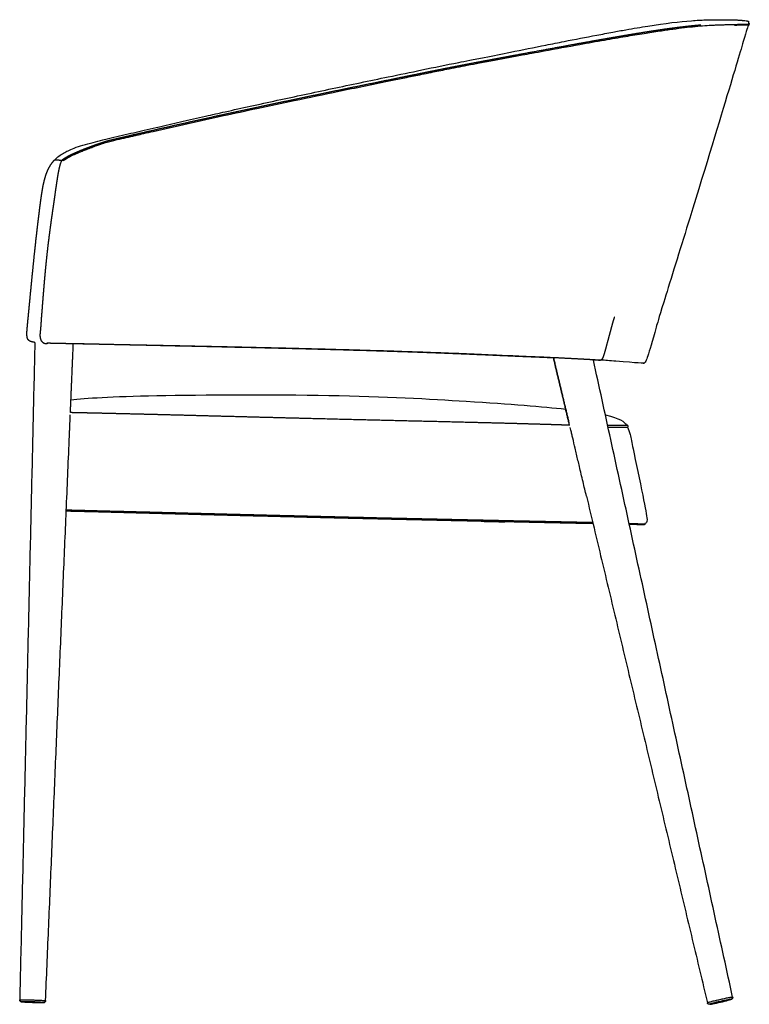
# Model space of a CAD drawing. Header units: millimetres. Extents: x -724 to 778, y 780 to 2678.
# Tile 5 of 8: x -724 to -159, y 1916 to 2678. Entities that reach past the tile are written whole.
import ezdxf

# ---------------------------------------------------------------- set-up
doc = ezdxf.new("R2010")
doc.units = ezdxf.units.MM
doc.header["$MEASUREMENT"] = 0
doc.layers.add('2DVýkres$viditelné$tečné', color=18, linetype='Continuous', true_color=0x000000)
doc.layers.add('2DVýkres$viditelné$čáry', color=18, linetype='Continuous', true_color=0x000000)

msp = doc.modelspace()

# ---------------------------------------------------------------- linework, layer by layer
at = {"layer": '2DVýkres$viditelné$tečné'}
for points, knots in [([(-689.92, 2569.31), (-689.13, 2569.9), (-687.28, 2571.14), (-684.01, 2572.9), (-679.88, 2574.79), (-675.76, 2576.51), (-671.64, 2578.14), (-667.89, 2579.56), (-664.18, 2580.93), (-660.24, 2582.32), (-656.16, 2583.63), (-652.51, 2584.56), (-648.09, 2585.58), (-642.86, 2586.77), (-637.28, 2588.07), (-632.2, 2589.24), (-626.99, 2590.44), (-613.65, 2593.49), (-593.11, 2598.14), (-566.3, 2604.07), (-538.96, 2609.97), (-509.19, 2616.27), (-475.12, 2623.35), (-447.06, 2629.1), (-426.71, 2633.24), (-417.11, 2635.19), (-409.83, 2636.67), (-402.35, 2638.19), (-394.5, 2639.77), (-385.16, 2641.61), (-376.7, 2643.24), (-366.94, 2645.09), (-352.76, 2647.74), (-339.23, 2650.25), (-326.43, 2652.63), (-311.58, 2655.37), (-292.89, 2658.78), (-271.85, 2662.53), (-255.29, 2665.38), (-241.01, 2667.75), (-228.83, 2669.65), (-218.38, 2671.13), (-209.24, 2672.29), (-200.96, 2673.19), (-193.52, 2673.84), (-187.76, 2674.2), (-183.26, 2674.39), (-180.45, 2674.48), (-177.68, 2674.56), (-174.98, 2674.64), (-171.95, 2674.73), (-168.45, 2674.83), (-165.4, 2674.91), (-162.57, 2674.95), (-161.05, 2674.95), (-160.04, 2674.94), (-159.51, 2674.93), (-159.14, 2674.91), (-158.95, 2674.89), (-158.89, 2674.88), (-158.86, 2674.88), (-158.85, 2674.87)], [0, 0, 0, 0, 2.969807, 6.67765, 11.118936, 16.580292, 20.077254, 24.406539, 28.603376, 31.942255, 36.941709, 41.453959, 43.249, 50.560706, 57.541479, 60.423648, 66.216464, 73.564457, 101.476508, 129.39791, 155.928716, 185.384791, 220.707638, 260.327457, 271.301003, 283.004049, 289.714929, 293.586405, 305.913122, 313.73075, 322.137417, 331.767123, 343.529847, 365.42545, 373.056394, 382.584124, 410.702299, 430.079965, 446.693257, 461.112042, 473.495963, 483.668955, 492.770242, 501.150812, 508.637403, 515.190447, 518.458858, 522.146396, 523.617691, 526.780034, 530.238405, 532.714183, 537.284054, 539.401353, 541.196407, 541.853236, 542.416392, 542.811489, 542.942921, 542.986686, 543.017066, 543.017066, 543.017066, 543.017066]), ([(-273.2, 2415.2), (-271.28, 2415.08), (-266.39, 2414.65), (-262.21, 2414.3), (-245.34, 2412.89), (-240.17, 2412.72), (-240.09, 2412.72)], [-914.093911, -914.093911, -914.093911, -914.093911, -878.157817, -878.157817, -878.157817, -732.941615, -732.941615, -732.941615, -732.941615]), ([(-268.19, 2363.12), (-267.37, 2363.12), (-262.86, 2363.11), (-257.5, 2363.07), (-253.74, 2363.04), (-252.97, 2363.03), (-252.97, 2363.03)], [80.67143, 80.67143, 80.67143, 80.67143, 94.405266, 158.149012, 192.895978, 228.466517, 228.466517, 228.466517, 228.466517]), ([(-251.88, 2288.48), (-251.79, 2288.48), (-250.07, 2288.44), (-246.85, 2288.37), (-243.01, 2288.29), (-240.29, 2288.23), (-239.58, 2288.22), (-239.58, 2288.22)], [-358.732478, -358.732478, -358.732478, -358.732478, -357.101163, -327.441516, -295.388853, -261.790684, -227.449201, -227.449201, -227.449201, -227.449201]), ([(-705.08, 1917.68), (-705.07, 1917.73), (-706.93, 1917.88), (-711.36, 1918.07), (-713.59, 1918.14), (-715.82, 1918.21), (-720.25, 1918.32), (-722.12, 1918.28), (-722.1, 1918.23)], [-53.49585, -53.49585, -53.49585, -53.49585, -46.808869, -40.121887, -40.121887, -40.121887, -33.434906, -26.747925, -26.747925, -26.747925, -26.747925]), ([(-722.1, 1918.23), (-722.12, 1918.19), (-721.19, 1918.11), (-719.62, 1918.02), (-718.04, 1917.94), (-715.83, 1917.84), (-713.6, 1917.77), (-711.37, 1917.7), (-709.15, 1917.65), (-707.58, 1917.63), (-706, 1917.61), (-705.07, 1917.63), (-705.08, 1917.68)], [-26.747925, -26.747925, -26.747925, -26.747925, -20.060944, -20.060944, -20.060944, -13.373962, -13.373962, -13.373962, -6.686981, -6.686981, -6.686981, 0, 0, 0, 0]), ([(-172.9, 1920.14), (-172.9, 1920.23), (-174.76, 1919.98), (-179.1, 1919.06), (-181.27, 1918.56), (-183.45, 1918.06), (-187.75, 1917.01), (-189.53, 1916.42), (-189.5, 1916.34)], [-53.49543, -53.49543, -53.49543, -53.49543, -46.808501, -40.121572, -40.121572, -40.121572, -33.434644, -26.747715, -26.747715, -26.747715, -26.747715]), ([(-189.5, 1916.34), (-189.49, 1916.26), (-188.57, 1916.38), (-187.02, 1916.68), (-185.47, 1916.97), (-183.3, 1917.43), (-181.13, 1917.92), (-178.95, 1918.42), (-176.8, 1918.95), (-175.28, 1919.36), (-173.75, 1919.77), (-172.86, 1920.06), (-172.9, 1920.14)], [-26.747715, -26.747715, -26.747715, -26.747715, -20.060786, -20.060786, -20.060786, -13.373857, -13.373857, -13.373857, -6.686929, -6.686929, -6.686929, 0, 0, 0, 0])]:
    msp.add_open_spline(points, degree=3, knots=knots, dxfattribs=at)
for points, weights, degree, knots in [([(-696.43, 2569.98), (-696.43, 2569.98), (-695.97, 2569.94), (-695.08, 2569.92), (-694.57, 2569.9), (-693.92, 2569.9), (-693.13, 2569.83), (-692.68, 2569.79), (-692.23, 2569.75), (-691.78, 2569.71), (-691.48, 2569.68), (-691.15, 2569.65), (-690.78, 2569.6)], [1, 1, 1, 1, 1, 1, 1.00469029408, 1.0046820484, 1.0046820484, 1.00469029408, 1.0034949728, 1.00152957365, 1.00034485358], 3, [12.730015, 12.730015, 12.730015, 12.730015, 17.913859, 17.913859, 17.913859, 20.899502, 20.899502, 20.899502, 22.252204, 22.252204, 22.252204, 23.140101, 23.140101, 23.140101, 23.140101]), ([(-702.19, 2428.24), (-701.33, 2428.2), (-700.36, 2428.18), (-699.25, 2428.15), (-697.86, 2428.11), (-696.46, 2428.08), (-695.07, 2428.05), (-692.15, 2427.98), (-689.23, 2427.92), (-686.31, 2427.87), (-682.03, 2427.78), (-677.75, 2427.69), (-673.47, 2427.61), (-661.24, 2427.36), (-632.06, 2426.77), (-599.44, 2426.1), (-534.2, 2424.75), (-455.24, 2423.05), (-383.39, 2420.15), (-365.43, 2419.42), (-347.91, 2418.62), (-337.11, 2418.15), (-326.31, 2417.67), (-322.24, 2417.52), (-317.19, 2417.29), (-307.09, 2416.85), (-293.11, 2416.13), (-284.54, 2415.64), (-276.84, 2415.2), (-273.51, 2414.94), (-273.41, 2415.02)], [0.999588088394, 0.998899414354, 1.00316100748, 1.00537375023, 1.00537321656, 1.00537321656, 1.00537375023, 1.00537317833, 1.00537317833, 1.00537375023, 1.00537373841, 1.00537373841, 1.00537375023, 1.00537375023, 1.00537375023, 1.00537375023, 1.00537375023, 1.00537375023, 1.00537375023, 1.00537375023, 1.00537375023, 1.00537375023, 1.00537375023, 1.00537375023, 1.00537375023, 1.00537375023, 1.00537375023, 1.00537375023, 1.00537375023, 1.00537375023, 1.00537375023], 3, [-1462.695668, -1462.695668, -1462.695668, -1462.695668, -1454.448884, -1454.448884, -1454.448884, -1450.262465, -1450.262465, -1450.262465, -1441.503222, -1441.503222, -1441.503222, -1428.663572, -1428.663572, -1428.663572, -1355.483754, -1355.483754, -1355.483754, -1209.124118, -1209.124118, -1209.124118, -1172.534209, -1172.534209, -1172.534209, -1135.9443, -1135.9443, -1135.9443, -1062.764482, -1062.764482, -1062.764482, -997.03459, -997.03459, -997.03459, -997.03459]), ([(-297.91, 2364.43), (-298.67, 2364.47), (-299.43, 2364.5), (-300.19, 2364.53), (-302.91, 2364.65), (-305.62, 2364.74), (-308.34, 2364.83), (-311.25, 2364.92), (-314.15, 2365.01), (-317.06, 2365.1), (-324.99, 2365.34), (-332.92, 2365.56), (-340.85, 2365.78), (-352.17, 2366.08), (-363.49, 2366.37), (-374.81, 2366.65), (-395.47, 2367.16), (-416.13, 2367.63), (-436.79, 2368.12), (-458.53, 2368.63), (-480.27, 2369.16), (-502.01, 2369.71), (-527.76, 2370.36), (-553.52, 2371.04), (-579.27, 2371.71), (-591.06, 2372.02), (-602.85, 2372.33), (-614.64, 2372.63), (-624.09, 2372.87), (-633.54, 2373.1), (-642.99, 2373.33), (-649.94, 2373.49), (-656.88, 2373.65), (-663.83, 2373.81), (-667.1, 2373.88), (-670.36, 2373.96), (-673.62, 2374.03), (-677.18, 2374.1), (-680.75, 2374.18), (-684.31, 2374.27)], [1, 0.999997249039, 0.999997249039, 1, 1, 1, 1, 0.999999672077, 0.999999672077, 1, 1, 1, 1, 0.999999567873, 0.999999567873, 1, 1, 1, 1, 0.999999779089, 0.999999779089, 1, 1, 1, 1, 0.999999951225, 0.999999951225, 1, 0.999999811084, 0.999999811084, 1, 0.999999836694, 0.999999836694, 1, 0.999999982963, 0.999999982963, 1, 0.999999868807, 0.999999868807, 1], 3, [0, 0, 0, 0, 2.286261, 2.286261, 2.286261, 10.459476, 10.459476, 10.459476, 19.181642, 19.181642, 19.181642, 43.038202, 43.038202, 43.038202, 77.008739, 77.008739, 77.008739, 139.151088, 139.151088, 139.151088, 204.393717, 204.393717, 204.393717, 281.85833, 281.85833, 281.85833, 317.236952, 317.236952, 317.236952, 345.59479, 345.59479, 345.59479, 366.448095, 366.448095, 366.448095, 376.237691, 376.237691, 376.237691, 386.932074, 386.932074, 386.932074, 386.932074]), ([(-280, 2289.11), (-281.35, 2289.14), (-282.7, 2289.16), (-284.05, 2289.19), (-288.42, 2289.27), (-292.8, 2289.36), (-297.18, 2289.46), (-304.9, 2289.62), (-312.62, 2289.78), (-320.35, 2289.95), (-331.88, 2290.19), (-343.42, 2290.44), (-354.95, 2290.69), (-367.95, 2290.97), (-380.94, 2291.25), (-393.93, 2291.53), (-414.83, 2291.99), (-435.73, 2292.45), (-456.63, 2292.94), (-469.82, 2293.24), (-483.01, 2293.56), (-496.2, 2293.88), (-511.06, 2294.25), (-525.92, 2294.62), (-540.79, 2294.99), (-568.39, 2295.69), (-596, 2296.4), (-623.61, 2297.11), (-640.86, 2297.56), (-658.12, 2298), (-675.37, 2298.44), (-679.31, 2298.54), (-683.24, 2298.64), (-687.18, 2298.74), (-687.29, 2298.74), (-687.39, 2298.75), (-687.5, 2298.75)], [1, 0.999999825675, 0.999999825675, 1, 0.999999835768, 0.999999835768, 1, 0.999999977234, 0.999999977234, 1, 0.99999999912, 0.99999999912, 1, 0.999999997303, 0.999999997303, 1, 1, 1, 1, 0.99999987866, 0.99999987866, 1, 0.999999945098, 0.999999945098, 1, 1, 1, 1, 0.999999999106, 0.999999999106, 1, 1, 1, 1, 1, 1, 1], 3, [0, 0, 0, 0, 4.043376, 4.043376, 4.043376, 17.181264, 17.181264, 17.181264, 40.351504, 40.351504, 40.351504, 74.96825, 74.96825, 74.96825, 113.956309, 113.956309, 113.956309, 176.804514, 176.804514, 176.804514, 216.383308, 216.383308, 216.383308, 260.9903, 260.9903, 260.9903, 343.995697, 343.995697, 343.995697, 395.781238, 395.781238, 395.781238, 407.609661, 407.609661, 407.609661, 407.935117, 407.935117, 407.935117, 407.935117]), ([(-191.29, 1917.46), (-191.27, 1917.86), (-181.61, 1920.06), (-171.96, 1922.27), (-171.77, 1921.93)], [0.995459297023, 0.709395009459, 1, 0.709395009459, 0.995459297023], 2, [26.852198, 26.852198, 26.852198, 40.121572, 40.121572, 53.390947, 53.390947, 53.390947]), ([(-723.55, 1919.77), (-723.44, 1919.98), (-713.54, 1919.66), (-703.64, 1919.33), (-703.54, 1919.12)], [0.995459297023, 0.709395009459, 1, 0.709395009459, 0.995459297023], 2, [26.852409, 26.852409, 26.852409, 40.121887, 40.121887, 53.391366, 53.391366, 53.391366])]:
    msp.add_rational_spline(points, weights, degree=degree, knots=knots, dxfattribs=at)
msp.add_open_spline([(-690.83, 2569.51), (-690.81, 2569.54), (-690.8, 2569.57), (-690.78, 2569.6)], degree=3, dxfattribs=at)
for points, weights in [([(-172.9, 1920.14), (-171.68, 1920.42), (-171.73, 1921.67)], [1, 0.766978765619, 1]), ([(-723.5, 1919.33), (-723.2, 1918.27), (-722.1, 1918.23)], [1, 0.806473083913, 1]), ([(-705.08, 1917.68), (-703.98, 1917.64), (-703.62, 1918.68)], [1, 0.806473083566, 1]), ([(-189.5, 1916.34), (-190.72, 1916.06), (-191.21, 1917.22)], [1, 0.766978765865, 1])]:
    msp.add_rational_spline(points, weights, degree=2, dxfattribs=at)
at = {"layer": '2DVýkres$viditelné$čáry'}
for points, knots in [([(-696.43, 2569.98), (-694.42, 2572.02), (-692.04, 2573.73), (-689.57, 2575.18), (-688.46, 2575.82), (-687.33, 2576.42), (-686.18, 2576.97), (-684.65, 2577.71), (-683.09, 2578.39), (-681.51, 2579), (-679.31, 2579.86), (-677.05, 2580.62), (-672.02, 2582.15), (-669.57, 2582.78), (-666.76, 2583.48), (-664.21, 2584.13), (-661.72, 2584.75), (-657.77, 2585.72), (-656.25, 2586.08), (-653.5, 2586.73), (-652.16, 2587.05), (-650.68, 2587.39), (-644.67, 2588.81), (-638.93, 2590.15), (-628.07, 2592.69), (-622.06, 2594.08), (-604.26, 2598.2), (-592.33, 2600.93), (-579.66, 2603.78), (-574.59, 2604.92), (-563.11, 2607.49), (-537.62, 2613.11), (-502.82, 2620.62), (-467.16, 2628.15), (-436.9, 2634.45), (-421.02, 2637.73), (-412.4, 2639.51), (-402.1, 2641.63), (-394.06, 2643.28), (-383.69, 2645.35), (-381.18, 2645.86), (-378.36, 2646.42), (-371.64, 2647.74), (-367.89, 2648.48), (-356.9, 2650.65), (-350.16, 2651.99), (-343.78, 2653.26), (-334.6, 2655.09), (-320.71, 2657.88), (-298.45, 2662.3), (-281.24, 2665.65), (-265.32, 2668.64), (-254.91, 2670.53), (-245.87, 2672.11), (-240.24, 2673.04), (-237.48, 2673.48), (-223.67, 2675.67), (-212.65, 2676.97), (-199.53, 2677.96), (-195.94, 2678.14), (-189.69, 2678.34), (-187.01, 2678.37), (-184.56, 2678.39), (-182.32, 2678.4), (-180.22, 2678.41), (-176.63, 2678.42), (-175.07, 2678.41), (-173.71, 2678.39), (-172.62, 2678.38), (-171.68, 2678.36), (-170.37, 2678.31), (-169.93, 2678.29), (-169.2, 2678.25), (-168.9, 2678.24), (-168.62, 2678.22), (-168.36, 2678.21), (-167.87, 2678.18), (-166.99, 2678.12), (-166.06, 2678.06), (-165.22, 2677.99), (-164.69, 2677.94), (-164.45, 2677.92), (-164.31, 2677.9), (-164.23, 2677.9), (-164.19, 2677.89), (-164.2, 2677.89), (-164.19, 2677.89), (-164.19, 2677.89), (-164.19, 2677.89), (-164.19, 2677.89), (-164.19, 2677.89), (-164.19, 2677.89), (-164.19, 2677.89), (-164.19, 2677.89), (-164.19, 2677.89), (-164.19, 2677.89), (-164.19, 2677.89), (-164.19, 2677.89), (-164.19, 2677.89), (-164.19, 2677.89), (-164.19, 2677.89), (-164.19, 2677.89), (-164.19, 2677.89), (-164.19, 2677.89), (-164.19, 2677.89), (-164.19, 2677.89), (-164.19, 2677.89), (-164.19, 2677.89), (-164.19, 2677.89), (-164.19, 2677.89), (-164.19, 2677.89), (-164.18, 2677.89), (-164.18, 2677.89), (-164.19, 2677.89), (-164.18, 2677.89), (-164.18, 2677.89), (-164.19, 2677.89), (-164.18, 2677.89), (-164.18, 2677.89), (-164.18, 2677.89), (-164.18, 2677.89), (-164.18, 2677.89), (-164.18, 2677.89), (-164.18, 2677.89), (-164.18, 2677.89), (-164.18, 2677.89), (-164.18, 2677.89), (-164.18, 2677.89), (-164.18, 2677.89), (-164.18, 2677.89), (-164.18, 2677.89), (-164.18, 2677.89), (-164.18, 2677.89), (-164.18, 2677.89), (-164.18, 2677.89), (-164.18, 2677.89), (-164.18, 2677.89), (-164.18, 2677.89), (-164.18, 2677.89), (-164.18, 2677.89), (-164.18, 2677.89), (-164.18, 2677.89), (-164.17, 2677.89), (-164.18, 2677.89), (-164.17, 2677.89), (-164.17, 2677.89), (-164.18, 2677.89), (-164.17, 2677.89), (-164.17, 2677.89), (-164.17, 2677.89), (-164.17, 2677.89), (-164.17, 2677.89), (-164.17, 2677.89), (-164.17, 2677.89), (-164.17, 2677.89), (-164.17, 2677.89), (-164.17, 2677.89), (-164.17, 2677.89), (-164.17, 2677.89), (-164.17, 2677.89), (-164.17, 2677.89), (-164.17, 2677.89), (-164.17, 2677.89), (-164.17, 2677.89), (-162.92, 2677.74), (-161.68, 2677.6), (-160.43, 2677.45), (-160.4, 2677.45), (-160.33, 2677.44), (-160.21, 2677.41), (-160.05, 2677.38), (-159.92, 2677.35), (-159.84, 2677.32)], [0.001417, 0.001417, 0.001417, 0.001417, 8.674273, 8.674273, 8.674273, 12.514792, 12.514792, 12.514792, 17.623355, 17.623355, 17.623355, 24.567033, 24.567033, 33.111881, 33.111881, 33.111881, 40.906371, 40.906371, 45.814207, 45.814207, 49.726263, 49.726263, 49.726263, 69.68057, 69.68057, 89.467759, 89.467759, 122.994177, 122.994177, 122.994177, 138.595321, 158.28092, 201.301018, 245.393486, 267.610729, 294.035525, 294.035525, 294.035525, 323.588856, 323.588856, 323.588856, 333.142707, 333.142707, 344.234936, 344.234936, 364.525888, 364.525888, 364.525888, 392.622806, 407.015145, 432.631619, 445.220036, 455.605754, 464.362451, 472.741237, 472.741237, 472.741237, 521.075194, 521.075194, 543.021745, 543.021745, 563.753121, 563.753121, 563.753121, 582.788828, 582.788828, 599.651038, 599.651038, 599.651038, 613.050446, 613.050446, 620.878094, 620.878094, 627.182339, 627.182339, 627.182339, 627.973151, 628.659842, 629.818627, 630.760779, 631.197835, 631.398712, 631.511196, 631.622588, 631.622688, 631.623335, 631.624942, 631.625042, 631.62569, 631.627296, 631.627396, 631.628045, 631.629651, 631.629751, 631.6304, 631.632001, 631.632101, 631.632746, 631.634342, 631.634441, 631.635087, 631.636714, 631.637461, 631.639024, 631.639123, 631.639771, 631.641397, 631.642144, 631.643707, 631.643807, 631.644455, 631.646049, 631.646149, 631.646798, 631.648392, 631.648492, 631.649141, 631.650733, 631.650833, 631.651482, 631.653104, 631.653854, 631.655413, 631.655513, 631.656163, 631.657753, 631.657853, 631.658504, 631.660094, 631.660194, 631.660845, 631.662435, 631.662535, 631.663186, 631.664776, 631.664876, 631.665528, 631.667148, 631.667901, 631.669459, 631.669559, 631.670213, 631.671832, 631.672586, 631.674143, 631.674244, 631.674898, 631.676486, 631.676587, 631.677241, 631.678829, 631.67893, 631.679585, 631.681172, 631.681273, 631.681929, 631.683516, 631.683617, 631.684273, 631.68586, 631.685961, 631.686618, 631.687426, 631.687426, 631.687426, 632.687426, 632.687426, 632.687426, 632.79545, 632.887236, 633.047187, 633.293839, 633.293839, 633.293839, 633.293839]), ([(-159.83, 2674.09), (-159.95, 2673.62), (-160.11, 2673.01), (-160.36, 2672.1), (-160.78, 2670.6), (-161.45, 2668.31), (-162.56, 2664.57), (-164.78, 2657.08), (-168.77, 2643.77), (-176.14, 2619.36), (-183.5, 2594.96), (-194.22, 2559.46), (-207.35, 2517), (-213.91, 2495.77), (-221.08, 2472.81), (-225.12, 2459.72), (-229.16, 2446.63), (-230.07, 2443.41), (-230.9, 2440.51), (-234.2, 2428.88), (-236.11, 2422.16), (-237.39, 2418.23), (-238.03, 2416.27), (-238.51, 2415), (-238.93, 2414.17), (-239.35, 2413.34), (-239.7, 2412.94), (-240.09, 2412.72)], [1.131587, 1.131587, 1.131587, 1.131587, 2.861859, 2.861859, 2.861859, 10.70983, 10.70983, 10.70983, 57.909845, 57.909845, 57.909845, 164.925977, 164.925977, 164.925977, 224.903098, 224.903098, 224.903098, 244.964497, 244.964497, 244.964497, 268.169303, 268.169303, 268.169303, 272.518189, 272.518189, 272.518189, 274.430445, 274.430445, 274.430445, 274.430445]), ([(-273.41, 2415.02), (-273.49, 2414.96), (-273.58, 2414.9), (-273.75, 2414.82), (-273.86, 2414.79), (-273.96, 2414.76), (-274.02, 2414.75), (-274.16, 2414.72), (-274.38, 2414.71), (-274.65, 2414.71), (-275.04, 2414.72), (-275.59, 2414.75), (-276.35, 2414.79), (-277.69, 2414.87), (-278.77, 2414.94), (-279.53, 2414.98)], [0.004623, 0.004623, 0.004623, 0.004623, 0.358678, 0.358678, 0.679569, 0.679569, 0.679569, 0.871939, 1.081081, 1.337047, 1.703184, 2.233172, 2.98687, 3.990065, 6.255405, 6.255405, 6.255405, 6.255405]), ([(-683.9, 2384.05), (-672.63, 2385.56), (-652.93, 2386.72), (-617.49, 2387.42), (-581.1, 2388.15), (-528.13, 2388.41), (-484.36, 2387.59), (-440.6, 2386.77), (-406.03, 2384.88), (-377.96, 2383.1), (-343.45, 2380.92), (-318.75, 2378.92), (-300.98, 2376.99)], [18.81554, 18.81554, 18.81554, 18.81554, 84.51395, 84.51395, 84.51395, 217.65305, 217.65305, 217.65305, 324.168057, 324.168057, 324.168057, 387.784992, 387.784992, 387.784992, 387.784992]), ([(-297.91, 2364.43), (-297.94, 2364.57), (-297.98, 2364.7), (-298.12, 2365.21), (-298.22, 2365.56), (-298.38, 2366.13), (-298.44, 2366.35), (-298.49, 2366.54)], [-30.699884, -30.699884, -30.699884, -30.699884, -30.253098, -30.253098, -28.936416, -28.936416, -27.970496, -27.970496, -27.970496, -27.970496]), ([(-284.87, 2309.49), (-285.77, 2313.26), (-287.6, 2320.95), (-290.16, 2331.79), (-292.19, 2340.42), (-293.91, 2347.77), (-295.12, 2352.99), (-296.21, 2357.62), (-296.86, 2360.36), (-297.29, 2362.08), (-297.48, 2362.82)], [0, 0, 0, 0, 11.627597, 23.725164, 33.403422, 38.24263, 46.34918, 49.495489, 52.517783, 54.800324, 54.800324, 54.800324, 54.800324]), ([(-253.08, 2362.96), (-252.31, 2361.37), (-251.73, 2359.61), (-251.14, 2357.27), (-250.47, 2354.57), (-249.78, 2351.1), (-248.78, 2346.2), (-246.78, 2336.41), (-243.54, 2320.91), (-241.39, 2310.43), (-239.23, 2299.95), (-238.15, 2294.49), (-238.03, 2291.6), (-237.93, 2289.22), (-238.47, 2288.59), (-239.59, 2288.34)], [0.897625, 0.897625, 0.897625, 0.897625, 6.841171, 6.841171, 6.841171, 18.157487, 18.157487, 18.157487, 54.68984, 54.68984, 54.68984, 73.841832, 73.841832, 73.841832, 78.31323, 78.31323, 78.31323, 78.31323]), ([(-240.38, 2287.42), (-240.4, 2287.42), (-240.4, 2287.42), (-240.41, 2287.42), (-240.52, 2287.42), (-240.86, 2287.43), (-241.4, 2287.44), (-242.04, 2287.46), (-242.95, 2287.48), (-244.09, 2287.5), (-245.17, 2287.53), (-246.47, 2287.55), (-247.93, 2287.59), (-249.09, 2287.61), (-250.35, 2287.64), (-251.7, 2287.67)], [0, 0, 0, 0, 2.928639, 2.928639, 2.928639, 32.218848, 32.218848, 32.218848, 66.604882, 66.604882, 66.604882, 99.408914, 99.408914, 99.408914, 125.264017, 125.264017, 125.264017, 125.264017])]:
    msp.add_open_spline(points, degree=3, knots=knots, dxfattribs=at)
for points, weights in [([(-159.84, 2677.32), (-159.75, 2677.28), (-159.66, 2677.22)], [1, 0.989322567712, 1]), ([(-159.34, 2675.61), (-159.33, 2675.6), (-159.32, 2675.6)], [0.884954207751, 0.883221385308, 0.881584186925]), ([(-159.32, 2675.6), (-159.3, 2675.59), (-159.28, 2675.58)], [1, 0.999683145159, 1]), ([(-159.28, 2675.58), (-159.24, 2675.56), (-159.21, 2675.54)], [1, 0.998436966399, 1]), ([(-159.28, 2675.58), (-159.28, 2675.58), (-159.28, 2675.58)], [0.874147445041, 0.873961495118, 0.873777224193]), ([(-159.21, 2675.54), (-159.18, 2675.52), (-159.16, 2675.5)], [1, 0.999291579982, 1]), ([(-159.16, 2675.5), (-159.12, 2675.47), (-159.09, 2675.44)], [1, 0.998390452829, 1]), ([(-159.09, 2675.44), (-159.01, 2675.37), (-158.96, 2675.28)], [1, 0.991726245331, 1]), ([(-159.09, 2675.44), (-159.09, 2675.44), (-159.09, 2675.44)], [0.853558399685, 0.853553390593, 0.853553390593]), ([(-158.96, 2675.28), (-158.93, 2675.22), (-158.91, 2675.17)], [1, 0.997289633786, 1]), ([(-158.96, 2675.28), (-158.96, 2675.28), (-158.96, 2675.28)], [0.867854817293, 0.867932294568, 0.868010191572]), ([(-158.91, 2675.17), (-158.89, 2675.13), (-158.88, 2675.09)], [1, 0.99861251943, 1]), ([(-158.91, 2675.17), (-158.91, 2675.17), (-158.91, 2675.17)], [0.889738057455, 0.889950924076, 0.890165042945]), ([(-158.88, 2675.09), (-158.85, 2674.98), (-158.85, 2674.87)], [1, 0.990822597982, 1]), ([(-690.78, 2569.6), (-690.73, 2569.7), (-690.68, 2569.8)], [1, 0.999975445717, 1]), ([(-690.68, 2569.8), (-690.68, 2569.8), (-689.97, 2569.42)], [1, 0.70712239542, 0.999968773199]), ([(-702.22, 2428.48), (-702.2, 2428.37), (-702.19, 2428.26)], [1, 0.998726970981, 1]), ([(-685.07, 2356.31), (-684.77, 2363.45), (-684.47, 2370.58)], [1, 0.99999998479, 1]), ([(-253.08, 2362.96), (-253.02, 2362.99), (-252.97, 2363.03)], [1, 0.996854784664, 1]), ([(-239.58, 2288.22), (-239.58, 2287.42), (-240.38, 2287.42)], [1, 0.707106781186, 1]), ([(-239.59, 2288.34), (-239.58, 2288.28), (-239.58, 2288.22)], [1, 0.996809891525, 1]), ([(-171.77, 1921.92), (-171.74, 1921.8), (-171.73, 1921.67)], [1, 0.996482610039, 1]), ([(-723.5, 1919.33), (-723.56, 1919.54), (-723.55, 1919.77)], [1, 0.989079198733, 1]), ([(-703.53, 1919.12), (-703.54, 1918.89), (-703.62, 1918.68)], [1, 0.989079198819, 1]), ([(-191.21, 1917.22), (-191.26, 1917.34), (-191.29, 1917.46)], [1, 0.996482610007, 1])]:
    msp.add_rational_spline(points, weights, degree=2, dxfattribs=at)
for points, weights, degree, knots in [([(-159.66, 2677.22), (-159.58, 2677.15), (-159.52, 2677.07), (-159.48, 2676.95), (-159.42, 2676.78), (-159.4, 2676.55), (-159.43, 2676.21), (-159.44, 2676.03), (-159.47, 2675.84), (-159.5, 2675.66)], [1, 1, 1, 1, 1, 1, 1, 0.999479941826, 0.999479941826, 1], 3, [0, 0, 0, 0, 0.333705, 0.333705, 0.333705, 1.083565, 1.083565, 1.083565, 1.643473, 1.643473, 1.643473, 1.643473]), ([(-690.45, 2570.07), (-688.44, 2571.58), (-686.24, 2572.8), (-683.97, 2573.9), (-682.86, 2574.45), (-681.73, 2574.96), (-680.59, 2575.46), (-679.46, 2575.96), (-678.31, 2576.45), (-677.16, 2576.92), (-675, 2577.81), (-672.83, 2578.67), (-670.64, 2579.5), (-669.49, 2579.94), (-668.34, 2580.37), (-667.19, 2580.8), (-665.9, 2581.28), (-664.6, 2581.75), (-663.31, 2582.21), (-660.87, 2583.07), (-658.43, 2583.9), (-655.94, 2584.59), (-654.75, 2584.93), (-653.56, 2585.23), (-652.36, 2585.52), (-651.38, 2585.76), (-650.41, 2585.98), (-649.43, 2586.2), (-647.42, 2586.66), (-645.41, 2587.13), (-643.39, 2587.59), (-641.01, 2588.14), (-638.62, 2588.7), (-636.24, 2589.25), (-633.9, 2589.79), (-631.56, 2590.33), (-629.21, 2590.86), (-619.66, 2593.05), (-610.11, 2595.23), (-600.56, 2597.38), (-591.01, 2599.53), (-581.46, 2601.65), (-571.89, 2603.75), (-552.69, 2607.97), (-533.48, 2612.07), (-514.27, 2616.11), (-495.06, 2620.15), (-475.84, 2624.13), (-456.63, 2628.06), (-447.07, 2630.02), (-437.52, 2631.97), (-427.96, 2633.91), (-423.18, 2634.89), (-418.4, 2635.86), (-413.62, 2636.83), (-409.4, 2637.69), (-405.19, 2638.54), (-400.97, 2639.39), (-395.29, 2640.54), (-389.6, 2641.67), (-383.91, 2642.77), (-379.06, 2643.72), (-374.19, 2644.64), (-369.33, 2645.56), (-364.51, 2646.47), (-359.7, 2647.37), (-354.88, 2648.27), (-350.06, 2649.17), (-345.25, 2650.06), (-340.43, 2650.96), (-327.93, 2653.28), (-315.43, 2655.59), (-303.01, 2657.85), (-295.98, 2659.13), (-288.95, 2660.4), (-281.92, 2661.65), (-277.21, 2662.49), (-272.49, 2663.32), (-267.78, 2664.14), (-263.29, 2664.92), (-258.8, 2665.69), (-254.31, 2666.45), (-249.81, 2667.21), (-245.32, 2667.95), (-240.82, 2668.67), (-236.42, 2669.38), (-232.13, 2670.05), (-228.04, 2670.65), (-224.18, 2671.22), (-220.32, 2671.76), (-216.45, 2672.26), (-213.07, 2672.71), (-209.69, 2673.11), (-206.31, 2673.49), (-203.45, 2673.8), (-200.58, 2674.09), (-197.71, 2674.34), (-197.26, 2674.37), (-196.8, 2674.41), (-196.35, 2674.45)], [1, 1, 1, 1, 1, 1, 1, 0.999958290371, 0.999958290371, 1, 1, 1, 1, 0.999992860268, 0.999992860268, 1, 0.999983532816, 0.999983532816, 1, 1, 1, 1, 1, 1, 1, 0.999989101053, 0.999989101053, 1, 0.99999983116, 0.99999983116, 1, 1, 1, 1, 0.999999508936, 0.999999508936, 1, 1, 1, 1, 0.999997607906, 0.999997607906, 1, 1, 1, 1, 1, 1, 1, 0.999999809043, 0.999999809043, 1, 1, 1, 1, 0.9999997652, 0.9999997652, 1, 0.999995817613, 0.999995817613, 1, 1, 1, 1, 0.999999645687, 0.999999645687, 1, 0.999999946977, 0.999999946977, 1, 1, 1, 1, 0.999998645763, 0.999998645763, 1, 0.999998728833, 0.999998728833, 1, 0.999997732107, 0.999997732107, 1, 0.999994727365, 0.999994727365, 1, 1, 1, 1, 0.999976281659, 0.999976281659, 1, 0.999966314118, 0.999966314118, 1, 0.999954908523, 0.999954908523, 1, 0.999998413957, 0.999998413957, 1], 3, [0, 0, 0, 0, 7.557381, 7.557381, 7.557381, 11.283788, 11.283788, 11.283788, 15.010247, 15.010247, 15.010247, 22.036737, 22.036737, 22.036737, 25.731, 25.731, 25.731, 29.860178, 29.860178, 29.860178, 37.62852, 37.62852, 37.62852, 41.352523, 41.352523, 41.352523, 44.353985, 44.353985, 44.353985, 50.548588, 50.548588, 50.548588, 57.936366, 57.936366, 57.936366, 65.141961, 65.141961, 65.141961, 94.699631, 94.699631, 94.699631, 124.064908, 124.064908, 124.064908, 183.469833, 183.469833, 183.469833, 242.872526, 242.872526, 242.872526, 272.138514, 272.138514, 272.138514, 286.915549, 286.915549, 286.915549, 299.825236, 299.825236, 299.825236, 317.217446, 317.217446, 317.217446, 332.143977, 332.143977, 332.143977, 346.847462, 346.847462, 346.847462, 361.541332, 361.541332, 361.541332, 399.941788, 399.941788, 399.941788, 421.377923, 421.377923, 421.377923, 435.735977, 435.735977, 435.735977, 449.399215, 449.399215, 449.399215, 463.075807, 463.075807, 463.075807, 477.890826, 477.890826, 477.890826, 489.598667, 489.598667, 489.598667, 499.807235, 499.807235, 499.807235, 508.44609, 508.44609, 508.44609, 509.817143, 509.817143, 509.817143, 509.817143]), ([(-159.86, 2674.1), (-159.86, 2674.1), (-159.85, 2674.1), (-159.85, 2674.1), (-159.89, 2674.1), (-159.93, 2674.1), (-159.97, 2674.11), (-160.15, 2674.12), (-160.34, 2674.13), (-160.53, 2674.13), (-160.86, 2674.14), (-161.2, 2674.15), (-161.53, 2674.15), (-161.72, 2674.15), (-161.91, 2674.15), (-162.09, 2674.15), (-162.17, 2674.15), (-162.25, 2674.15), (-162.34, 2674.15), (-162.56, 2674.15), (-162.78, 2674.15), (-163, 2674.15), (-163.63, 2674.14), (-164.25, 2674.13), (-164.88, 2674.12), (-165.3, 2674.12), (-165.72, 2674.11), (-166.14, 2674.1), (-166.59, 2674.09), (-167.03, 2674.08), (-167.48, 2674.07), (-168, 2674.06), (-168.52, 2674.05), (-169.04, 2674.03), (-169.41, 2674.02), (-169.8, 2674.01), (-170.2, 2674)], [1, 1, 1, 1, 0.999873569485, 0.999873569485, 1, 0.999871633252, 0.999871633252, 1, 0.999961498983, 0.999961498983, 1, 0.999996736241, 0.999996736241, 1, 1, 1, 1, 0.999998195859, 0.999998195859, 1, 0.999992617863, 0.999992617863, 1, 0.999998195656, 0.999998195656, 1, 0.999998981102, 0.999998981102, 1, 0.999999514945, 0.999999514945, 1, 1, 1, 1], 3, [0.860709, 0.860709, 0.860709, 0.860709, 1, 1, 1, 1.123101, 1.123101, 1.123101, 1.682262, 1.682262, 1.682262, 2.690387, 2.690387, 2.690387, 3.247811, 3.247811, 3.247811, 5.722485, 5.722485, 5.722485, 6.382562, 6.382562, 6.382562, 8.264059, 8.264059, 8.264059, 9.522225, 9.522225, 9.522225, 10.865323, 10.865323, 10.865323, 12.428555, 12.428555, 12.428555, 17.324783, 17.324783, 17.324783, 17.324783]), ([(-159.83, 2674.09), (-159.74, 2674.07), (-159.65, 2674.07), (-158.85, 2674.07), (-158.85, 2674.87)], [1, 0.993531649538, 1, 0.707106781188, 1], 2, [0, 0, 0, 0.182082, 0.182082, 1.438719, 1.438719, 1.438719]), ([(-711.85, 2428.61), (-711.93, 2428.62), (-712.01, 2428.63), (-712.69, 2428.72), (-713.29, 2428.82), (-713.87, 2428.97), (-714.46, 2429.11), (-715.05, 2429.3), (-716.21, 2429.9), (-716.73, 2430.33), (-717.12, 2430.94), (-717.74, 2431.9), (-717.92, 2433.16), (-718.02, 2435.25), (-717.98, 2436.32), (-717.82, 2438.97), (-717.61, 2441.13), (-717.45, 2442.77), (-717.11, 2446.34), (-716.76, 2449.91), (-716.42, 2453.48), (-716.23, 2455.42), (-716.03, 2457.56), (-715.58, 2462.23), (-715.33, 2464.82), (-714.51, 2473.26), (-713.97, 2478.84), (-713.41, 2484.43), (-712.62, 2492.32), (-711.83, 2499.87), (-710.61, 2510.89), (-710.21, 2514.34), (-709.41, 2521.18), (-708.95, 2524.97), (-708.47, 2528.82), (-708, 2532.68), (-707.47, 2536.95), (-706.64, 2542.81), (-706.31, 2544.91), (-705.54, 2549.35), (-705.04, 2551.82), (-704.43, 2554.19), (-703.66, 2557.21), (-702.66, 2560.27), (-701.26, 2563.1), (-700, 2565.64), (-698.45, 2567.93), (-696.43, 2569.98)], [1, 1, 1, 1, 1, 1, 1, 1, 1, 1, 1, 1, 1, 1, 1, 1, 1, 1, 0.99999995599, 0.99999995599, 1, 1, 1, 1, 1, 1, 1, 1, 1, 1, 1, 1, 1, 1, 1, 1, 1, 1, 1, 1, 1, 1, 1, 1, 1, 1, 1, 1], 3, [4.828294, 4.828294, 4.828294, 4.828294, 5.052435, 5.052435, 6.720051, 6.720051, 6.720051, 8.531089, 8.531089, 10.68629, 10.68629, 10.68629, 14.336665, 14.336665, 17.478338, 17.478338, 22.832957, 22.832957, 22.832957, 33.590446, 33.590446, 33.590446, 41.637146, 41.637146, 49.620775, 49.620775, 65.157652, 65.157652, 65.157652, 86.197926, 86.197926, 97.28955, 97.28955, 110.587983, 110.587983, 110.587983, 122.616046, 122.616046, 129.127712, 129.127712, 136.808746, 136.808746, 136.808746, 146.460432, 146.460432, 146.460432, 155.005241, 155.005241, 155.005241, 155.005241]), ([(-690.45, 2570.07), (-690.45, 2570.06), (-690.45, 2570.05), (-690.4, 2569.95), (-689.99, 2569.4)], [1, 0.938253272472, 1, 0.735510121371, 0.948702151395], 2, [0, 0, 0, 0.011075, 0.011075, 1.145849, 1.145849, 1.145849]), ([(-702.39, 2427.46), (-703.11, 2427.38), (-703.87, 2427.49), (-704.53, 2427.78), (-705.14, 2428.06), (-705.68, 2428.5), (-706.1, 2429.02), (-706.52, 2429.53), (-706.83, 2430.11), (-707.07, 2430.74), (-707.29, 2431.36), (-707.45, 2432), (-707.53, 2432.66), (-707.62, 2433.31), (-707.64, 2433.96), (-707.62, 2434.61), (-707.6, 2435.26), (-707.55, 2435.91), (-707.49, 2436.56), (-707.41, 2437.33), (-707.31, 2438.11), (-707.23, 2438.89), (-707.17, 2439.51), (-707.11, 2440.13), (-707.07, 2440.74), (-707.01, 2441.53), (-706.96, 2442.32), (-706.91, 2443.11), (-706.84, 2444.18), (-706.77, 2445.24), (-706.7, 2446.31), (-706.58, 2448.04), (-706.43, 2449.76), (-706.29, 2451.48), (-706.09, 2453.95), (-705.91, 2456.41), (-705.72, 2458.88), (-705.52, 2461.35), (-705.33, 2463.81), (-705.13, 2466.28), (-704.93, 2468.74), (-704.72, 2471.21), (-704.51, 2473.67), (-704.3, 2476.14), (-704.09, 2478.6), (-703.86, 2481.07), (-703.64, 2483.52), (-703.41, 2485.97), (-703.17, 2488.41), (-702.69, 2493.33), (-702.16, 2498.23), (-701.58, 2503.14), (-701, 2508.06), (-700.38, 2512.98), (-699.71, 2517.89), (-699.37, 2520.35), (-699.03, 2522.81), (-698.68, 2525.26), (-698.33, 2527.71), (-697.97, 2530.17), (-697.62, 2532.62), (-696.92, 2537.52), (-696.22, 2542.43), (-695.52, 2547.34), (-695.17, 2549.79), (-694.81, 2552.25), (-694.43, 2554.7), (-694.22, 2556.07), (-694, 2557.44), (-693.76, 2558.81), (-693.54, 2560.06), (-693.3, 2561.3), (-693.04, 2562.53), (-692.91, 2563.15), (-692.77, 2563.76), (-692.62, 2564.37), (-692.47, 2564.99), (-692.3, 2565.6), (-692.12, 2566.21), (-692.05, 2566.42), (-691.99, 2566.62), (-691.92, 2566.82)], [1, 1, 1, 1, 1, 1, 1, 1, 1, 1, 1, 1, 1, 1, 1, 1, 1, 1, 1, 1, 1, 1, 0.999937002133, 0.999937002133, 1, 0.999985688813, 0.999985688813, 1, 0.999994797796, 0.999994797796, 1, 1, 1, 1, 1, 1, 1, 0.999998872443, 0.999998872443, 1, 0.999999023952, 0.999999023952, 1, 0.999997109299, 0.999997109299, 1, 0.999994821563, 0.999994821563, 1, 0.99997136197, 0.99997136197, 1, 0.99997193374, 0.99997193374, 1, 0.999996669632, 0.999996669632, 1, 0.999999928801, 0.999999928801, 1, 1, 1, 1, 1, 1, 1, 1, 1, 1, 1, 1, 1, 0.999921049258, 0.999921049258, 1, 0.999760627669, 0.999760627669, 1, 0.999951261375, 0.999951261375, 1], 3, [0.000004, 0.000004, 0.000004, 0.000004, 2.318544, 2.318544, 2.318544, 4.43981, 4.43981, 4.43981, 6.492196, 6.492196, 6.492196, 8.509736, 8.509736, 8.509736, 10.48306, 10.48306, 10.48306, 12.435237, 12.435237, 12.435237, 14.793056, 14.793056, 14.793056, 16.650868, 16.650868, 16.650868, 19.026228, 19.026228, 19.026228, 22.223992, 22.223992, 22.223992, 27.449162, 27.449162, 27.449162, 34.921105, 34.921105, 34.921105, 42.342318, 42.342318, 42.342318, 49.763463, 49.763463, 49.763463, 57.187138, 57.187138, 57.187138, 64.563149, 64.563149, 64.563149, 79.375853, 79.375853, 79.375853, 94.250212, 94.250212, 94.250212, 101.688004, 101.688004, 101.688004, 109.122002, 109.122002, 109.122002, 124.069474, 124.069474, 124.069474, 131.551467, 131.551467, 131.551467, 135.744602, 135.744602, 135.744602, 139.550291, 139.550291, 139.550291, 141.438269, 141.438269, 141.438269, 143.345851, 143.345851, 143.345851, 143.984312, 143.984312, 143.984312, 143.984312]), ([(-263.3, 2448.21), (-263.34, 2448.09), (-263.42, 2447.86), (-263.59, 2447.37), (-263.87, 2446.53), (-264.23, 2445.39), (-264.65, 2443.94), (-264.92, 2442.97), (-265.06, 2442.42), (-265.56, 2440.57), (-266.05, 2438.72), (-266.55, 2436.87), (-267.26, 2434.18), (-267.99, 2431.44), (-269.37, 2426.31), (-270.29, 2422.93), (-271.01, 2420.52), (-271.35, 2419.37), (-271.89, 2417.62), (-272.39, 2416.51), (-272.65, 2415.94), (-272.96, 2415.35), (-273.41, 2415.02)], [1, 1, 1, 1, 1, 1, 1, 1, 1, 0.999999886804, 0.999999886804, 1, 1, 1, 1, 1, 1, 1, 1, 1, 1, 1, 1], 3, [0, 0, 0, 0, 0.381791, 0.748149, 1.53319, 3.039995, 4.350005, 6.059534, 6.059534, 6.059534, 11.803628, 11.803628, 11.803628, 21.116777, 21.116777, 28.836163, 28.836163, 28.836163, 33.10241, 33.10241, 33.10241, 35.05903, 35.05903, 35.05903, 35.05903]), ([(-702.19, 2428.26), (-702.17, 2428.06), (-702.19, 2427.87), (-702.23, 2427.48), (-702.39, 2427.46)], [1, 0.995633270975, 1, 0.810190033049, 0.8663934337], 2, [0, 0, 0, 0.386247, 0.386247, 1.200613, 1.200613, 1.200613]), ([(-310.43, 2416.59), (-313.15, 2416.72), (-315.86, 2416.84), (-318.58, 2416.96), (-320.28, 2417.03), (-322.08, 2417.1), (-325.25, 2417.23), (-326.68, 2417.28), (-331.71, 2417.49), (-335.26, 2417.64), (-338.91, 2417.8), (-342.96, 2417.97), (-347.63, 2418.18), (-355.44, 2418.52), (-359.42, 2418.7), (-369.94, 2419.15), (-377.11, 2419.45), (-384.74, 2419.76), (-392.02, 2420.05), (-406.53, 2420.6), (-436.58, 2421.64), (-500.98, 2423.57), (-558.14, 2424.84), (-599.77, 2425.76), (-611.83, 2426.03), (-625.97, 2426.34), (-643.87, 2426.73), (-650.44, 2426.88), (-661.49, 2427.12), (-668.79, 2427.28), (-673.79, 2427.39), (-676.54, 2427.45), (-679.3, 2427.51), (-682.06, 2427.57)], [1, 0.999998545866, 0.999998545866, 1, 1, 1, 1, 1, 1, 1, 1, 1, 1, 1, 1, 1, 1, 1, 1, 1, 1, 1, 1, 1, 1, 1, 1, 1, 1, 1, 1, 1, 1, 1], 3, [0, 0, 0, 0, 8.156645, 8.156645, 8.156645, 13.662139, 13.662139, 18.626667, 18.626667, 29.72042, 29.72042, 29.72042, 42.513745, 42.513745, 54.558104, 54.558104, 75.728553, 75.728553, 75.728553, 97.568687, 119.299799, 165.940022, 290.842627, 290.842627, 290.842627, 329.053416, 329.053416, 348.820165, 348.820165, 365.685048, 365.685048, 365.685048, 366.315891, 366.315891, 366.315891, 366.315891]), ([(-241.08, 2412.49), (-240.9, 2412.48), (-240.72, 2412.51), (-240.38, 2412.55), (-240.09, 2412.72)], [1, 0.996692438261, 1, 0.97967707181, 1], 2, [0, 0, 0, 0.363547, 0.363547, 1.029592, 1.029592, 1.029592]), ([(-268.51, 2364.57), (-267.76, 2364.56), (-267.01, 2364.56), (-266.26, 2364.56), (-263.3, 2364.55), (-260.35, 2364.53), (-257.39, 2364.51), (-256.43, 2364.5), (-255.47, 2364.49), (-254.52, 2364.49), (-253.82, 2364.48), (-253.43, 2364.48), (-253.43, 2364.48)], [1, 0.999999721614, 0.999999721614, 1, 0.99999788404, 0.99999788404, 1, 0.999999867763, 0.999999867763, 1, 1, 1, 1], 3, [0, 0, 0, 0, 2.251454, 2.251454, 2.251454, 11.118419, 11.118419, 11.118419, 13.992873, 13.992873, 13.992873, 49.569031, 49.569031, 49.569031, 49.569031]), ([(-252.97, 2363.03), (-252.32, 2363.5), (-252.79, 2364.15), (-253.03, 2364.47), (-253.43, 2364.48)], [1, 0.707106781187, 1, 0.893333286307, 1], 2, [0, 0, 0, 1.256637, 1.256637, 2.002377, 2.002377, 2.002377]), ([(-279.81, 2288.32), (-281.25, 2288.34), (-282.69, 2288.37), (-284.12, 2288.4), (-288.5, 2288.48), (-292.88, 2288.57), (-297.25, 2288.67), (-304.98, 2288.83), (-312.7, 2288.99), (-320.42, 2289.16), (-331.95, 2289.41), (-343.49, 2289.65), (-355.03, 2289.9), (-368.02, 2290.18), (-381.01, 2290.46), (-394.01, 2290.74), (-414.9, 2291.2), (-435.8, 2291.66), (-456.7, 2292.15), (-469.89, 2292.45), (-483.08, 2292.77), (-496.27, 2293.09), (-511.13, 2293.46), (-525.99, 2293.83), (-540.86, 2294.2), (-568.46, 2294.9), (-596.07, 2295.61), (-623.68, 2296.32), (-640.93, 2296.77), (-658.19, 2297.21), (-675.44, 2297.65), (-679.38, 2297.75), (-683.31, 2297.85), (-687.25, 2297.95), (-687.34, 2297.95), (-687.44, 2297.96), (-687.54, 2297.96)], [1, 0.999999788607, 0.999999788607, 1, 0.999999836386, 0.999999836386, 1, 0.99999997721, 0.99999997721, 1, 0.999999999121, 0.999999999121, 1, 0.999999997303, 0.999999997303, 1, 1, 1, 1, 0.999999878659, 0.999999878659, 1, 0.999999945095, 0.999999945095, 1, 1, 1, 1, 0.999999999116, 0.999999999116, 1, 1, 1, 1, 1, 1, 1], 3, [0, 0, 0, 0, 4.310459, 4.310459, 4.310459, 17.444319, 17.444319, 17.444319, 40.613062, 40.613062, 40.613062, 75.229352, 75.229352, 75.229352, 114.217329, 114.217329, 114.217329, 177.067302, 177.067302, 177.067302, 216.645631, 216.645631, 216.645631, 261.252368, 261.252368, 261.252368, 344.258072, 344.258072, 344.258072, 396.042596, 396.042596, 396.042596, 407.870892, 407.870892, 407.870892, 408.161118, 408.161118, 408.161118, 408.161118]), ([(-171.73, 1921.65), (-171.72, 1921.34), (-171.8, 1921.04), (-171.97, 1920.78), (-172.02, 1920.71), (-172.12, 1920.57), (-172.31, 1920.39), (-172.53, 1920.24), (-172.75, 1920.14), (-172.96, 1920.05), (-173.25, 1919.95), (-173.72, 1919.8), (-174.41, 1919.59), (-174.93, 1919.45), (-175.22, 1919.37), (-176, 1919.16), (-176.92, 1918.93), (-178.94, 1918.43), (-180.03, 1918.17), (-181.13, 1917.92), (-182.22, 1917.67), (-183.31, 1917.43), (-185.35, 1917), (-186.28, 1916.81), (-187.07, 1916.66), (-187.37, 1916.61), (-187.9, 1916.51), (-188.61, 1916.39), (-189.1, 1916.32), (-189.41, 1916.29), (-189.63, 1916.28), (-189.87, 1916.28), (-190.22, 1916.33), (-190.47, 1916.43), (-190.61, 1916.52), (-190.88, 1916.68), (-191.08, 1916.92), (-191.21, 1917.2)], [1, 0.970010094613, 0.970010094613, 1, 1, 1, 1, 1, 1, 1, 1, 1, 1, 1, 1, 1, 1, 1, 1, 1, 1, 1, 1, 1, 1, 1, 1, 1, 1, 1, 1, 1, 1, 1, 1, 0.970010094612, 0.970010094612, 1], 3, [0, 0, 0, 0, 0.91478, 0.91478, 0.91478, 1.173144, 1.42524, 1.707458, 1.97944, 2.151124, 2.365365, 2.910897, 3.638722, 4.530058, 4.530058, 4.530058, 7.922792, 7.922792, 11.311091, 11.311091, 11.311091, 14.699391, 14.699391, 18.092125, 18.092125, 18.092125, 18.98346, 19.711286, 20.256818, 20.47106, 20.642743, 20.914725, 21.196943, 21.707403, 21.707403, 21.707403, 22.622183, 22.622183, 22.622183, 22.622183]), ([(-720.3, 1918.06), (-720.57, 1918.08), (-721.03, 1918.11), (-721.56, 1918.15), (-721.89, 1918.18), (-722.11, 1918.2), (-722.33, 1918.24), (-722.56, 1918.31), (-722.85, 1918.44), (-723.03, 1918.58), (-723.14, 1918.7), (-723.3, 1918.86), (-723.42, 1919.06), (-723.49, 1919.28)], [1, 1, 1, 1, 1, 1, 1, 1, 1, 1, 1, 0.982738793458, 0.982738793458, 1], 3, [0, 0, 0, 0, 0.788647, 1.390956, 1.60399, 1.775645, 2.046858, 2.277905, 2.509286, 2.977078, 2.977078, 2.977078, 3.665226, 3.665226, 3.665226, 3.665226]), ([(-703.63, 1918.64), (-703.72, 1918.42), (-703.85, 1918.23), (-704.02, 1918.07), (-704.07, 1918.02), (-704.19, 1917.92), (-704.4, 1917.81), (-704.62, 1917.72), (-704.86, 1917.67), (-705.08, 1917.65), (-705.3, 1917.64), (-705.63, 1917.63), (-706.16, 1917.62), (-706.62, 1917.62), (-706.89, 1917.62)], [1, 0.982738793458, 0.982738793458, 1, 1, 1, 1, 1, 1, 1, 1, 1, 1, 1, 1], 3, [0, 0, 0, 0, 0.688148, 0.688148, 0.688148, 0.919714, 1.155939, 1.38732, 1.618368, 1.889581, 2.061235, 2.274269, 2.876579, 3.665226, 3.665226, 3.665226, 3.665226])]:
    msp.add_rational_spline(points, weights, degree=degree, knots=knots, dxfattribs=at)
for points, degree in [([(-159.61, 2675.67), (-159.47, 2675.64), (-159.34, 2675.61)], 2), ([(-696.43, 2569.98), (-696.43, 2569.98), (-696.43, 2569.98)], 2), ([(-691.92, 2566.82), (-691.62, 2567.73), (-691.26, 2568.64), (-690.83, 2569.51)], 3), ([(-711.85, 2428.61), (-717.7, 2174.19), (-723.55, 1919.77)], 2), ([(-684.31, 2374.26), (-683.19, 2400.91), (-682.06, 2427.57)], 2), ([(-298.51, 2366.66), (-304.47, 2391.62), (-310.43, 2416.59)], 2), ([(-310.43, 2416.59), (-304.46, 2391.57), (-298.49, 2366.54)], 2), ([(-171.77, 1921.93), (-225.65, 2168.45), (-279.53, 2414.98)], 2), ([(-273.41, 2415.02), (-273.41, 2415.02), (-273.41, 2415.02)], 2), ([(-684.47, 2370.58), (-684.42, 2371.63), (-684.38, 2372.68)], 2), ([(-270.23, 2372.45), (-258.83, 2369.93), (-255.66, 2367.36), (-253.89, 2364.48)], 3), ([(-703.54, 1919.12), (-694.3, 2137.71), (-685.07, 2356.31)], 2), ([(-284.87, 2309.49), (-238.08, 2113.47), (-191.29, 1917.46)], 2), ([(-366.41, 2290.15), (-360.28, 2290.01), (-354.15, 2289.88), (-348.01, 2289.75)], 3)]:
    msp.add_open_spline(points, degree=degree, dxfattribs=at)

doc.saveas('drawing.dxf')
